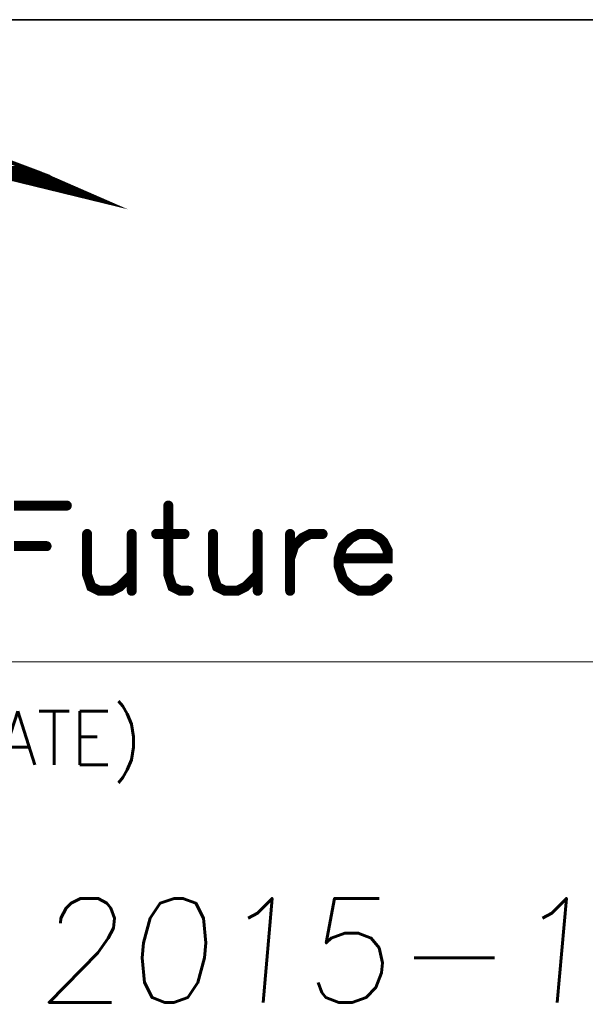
# Model space of a CAD drawing. Header units: millimetres. Extents: x 4497 to 11741, y 5958 to 12619.
# Tile 247 of 256: x 5064 to 5081, y 11242 to 11272. Entities that reach past the tile are written whole.
import ezdxf
from ezdxf.enums import TextEntityAlignment as Align

# ---------------------------------------------------------------- set-up
doc = ezdxf.new("R2010")
doc.units = ezdxf.units.MM
doc.header["$LTSCALE"] = 0.8
doc.layers.get('0').update_dxf_attribs({"linetype": 'CONTINUOUS', "lineweight": 0})
doc.layers.add('2', color=3, linetype='CONTINUOUS', lineweight=0)
doc.styles.get("Standard").update_dxf_attribs({"font": 'romans.shx', "width": 0.8, "oblique": 5, "bigfont": 'whgtxt.shx'})

# ---------------------------------------------------------------- blocks, each defined once
blk = doc.blocks.new('SMOOTH_0$064516')
at = {"const_width": 0.0323}
blk.add_lwpolyline([(-0.0161, 0, 1), (0.0161, 0, 1)], format="xyb", close=True, dxfattribs=at)
blk = doc.blocks.new('SMOOTH_0$0254')
at = {"const_width": 0.0127}
blk.add_lwpolyline([(-0.00635, 0, 1), (0.00635, 0, 1)], format="xyb", close=True, dxfattribs=at)
blk = doc.blocks.new('logo')
at = {"color": 7}
for points, const_width in [([(-3406.679, 5342.707), (-3400.866, 5340.526), (-3395.172, 5338.044), (-3404.927, 5340.423)], 0.338), ([(-3402.333, 5340.982), (-3406.981, 5340.982)], 0.338), ([(-3401.995, 5340.813), (-3406.136, 5340.813)], 0.338), ([(-3403.516, 5340.305), (-3400.642, 5340.305)], 0.338), ([(-3400.304, 5340.136), (-3403.009, 5340.136)], 0.338), ([(-3402.417, 5340.644), (-3401.403, 5340.643)], 0.338), ([(-3399.797, 5339.967), (-3402.417, 5339.967)], 0.338), ([(-3399.29, 5339.798), (-3401.826, 5339.798)], 0.338), ([(-3399.121, 5339.629), (-3401.15, 5339.629)], 0.338), ([(-3398.783, 5339.46), (-3400.389, 5339.46)], 0.338), ([(-3398.276, 5339.291), (-3399.544, 5339.291)], 0.338), ([(-3398.952, 5339.122), (-3397.769, 5339.122)], 0.338), ([(-3398.445, 5338.953), (-3397.431, 5338.953)], 0.338), ([(-3397.6, 5338.784), (-3397.093, 5338.784)], 0.338), ([(-3403.107, 5311.965), (-3398.573, 5311.965)], 0.859), ([(-3389.848, 5311.965), (-3389.848, 5306.032), (-3389.505, 5304.993), (-3388.801, 5304.641), (-3388.105, 5304.641)], 0.859), ([(-3396.83, 5309.527), (-3396.83, 5306.032), (-3396.478, 5304.993), (-3395.782, 5304.641), (-3394.734, 5304.641), (-3394.039, 5304.993), (-3392.991, 5306.032)], 0.859), ([(-3392.991, 5309.527), (-3392.991, 5304.641)], 0.859), ([(-3390.896, 5309.527), (-3388.457, 5309.527)], 0.859), ([(-3386.01, 5309.527), (-3386.01, 5306.032), (-3385.667, 5304.993), (-3384.962, 5304.641), (-3383.923, 5304.641), (-3383.219, 5304.993), (-3382.172, 5306.032)], 0.859), ([(-3382.172, 5309.527), (-3382.172, 5304.641)], 0.859), ([(-3379.381, 5307.431), (-3379.037, 5308.479), (-3378.342, 5309.175), (-3377.638, 5309.527), (-3376.59, 5309.527)], 0.859), ([(-3379.381, 5309.527), (-3379.381, 5304.641)], 0.859), ([(-3375.199, 5307.431), (-3371.008, 5307.431), (-3371.008, 5308.127), (-3371.36, 5308.823), (-3371.713, 5309.175), (-3372.408, 5309.527), (-3373.456, 5309.527), (-3374.151, 5309.175), (-3374.847, 5308.479), (-3375.199, 5307.431), (-3375.199, 5306.736), (-3374.847, 5305.688), (-3374.151, 5304.993), (-3373.456, 5304.641), (-3372.408, 5304.641), (-3371.713, 5304.993), (-3371.008, 5305.688)], 0.859), ([(-3403.107, 5308.479), (-3400.316, 5308.479)], 0.859)]:
    blk.add_lwpolyline(points, dxfattribs=dict(at, const_width=const_width))
at = {"color": 7, "const_width": 0.338}
for points in [[(-3405.382, 5340.517), (-3414.785, 5342.295), (-3405.603, 5342.295), (-3400.866, 5340.517)], [(-3404.927, 5340.432), (-3405.382, 5340.517), (-3400.866, 5340.517), (-3400.669, 5340.432)], [(-3395.275, 5338.079), (-3404.919, 5340.432), (-3400.669, 5340.432), (-3395.275, 5338.079)]]:
    blk.add_lwpolyline(points, close=True, dxfattribs=at)
at = {"color": 7, "xscale": 13.31, "yscale": 13.31, "zscale": 13.31}
for name, p in [('SMOOTH_0$0254', (-3402.333, 5340.982)), ('SMOOTH_0$0254', (-3401.995, 5340.813)), ('SMOOTH_0$0254', (-3402.417, 5340.644)), ('SMOOTH_0$0254', (-3402.417, 5339.967)), ('SMOOTH_0$0254', (-3401.403, 5340.643)), ('SMOOTH_0$0254', (-3400.866, 5340.526)), ('SMOOTH_0$0254', (-3400.866, 5340.517)), ('SMOOTH_0$0254', (-3400.866, 5340.517)), ('SMOOTH_0$0254', (-3400.669, 5340.432)), ('SMOOTH_0$0254', (-3400.669, 5340.432)), ('SMOOTH_0$0254', (-3400.642, 5340.305)), ('SMOOTH_0$0254', (-3400.304, 5340.136)), ('SMOOTH_0$0254', (-3399.797, 5339.967)), ('SMOOTH_0$0254', (-3401.826, 5339.798)), ('SMOOTH_0$0254', (-3401.15, 5339.629)), ('SMOOTH_0$0254', (-3400.389, 5339.46)), ('SMOOTH_0$0254', (-3399.544, 5339.291)), ('SMOOTH_0$0254', (-3399.29, 5339.798)), ('SMOOTH_0$0254', (-3399.121, 5339.629)), ('SMOOTH_0$0254', (-3398.952, 5339.122)), ('SMOOTH_0$0254', (-3398.783, 5339.46)), ('SMOOTH_0$0254', (-3398.276, 5339.291)), ('SMOOTH_0$0254', (-3397.769, 5339.122)), ('SMOOTH_0$0254', (-3398.445, 5338.953)), ('SMOOTH_0$0254', (-3397.6, 5338.784)), ('SMOOTH_0$0254', (-3397.431, 5338.953)), ('SMOOTH_0$0254', (-3397.093, 5338.784)), ('SMOOTH_0$0254', (-3395.275, 5338.079)), ('SMOOTH_0$0254', (-3395.275, 5338.079)), ('SMOOTH_0$0254', (-3395.172, 5338.044)), ('SMOOTH_0$064516', (-3398.573, 5311.965)), ('SMOOTH_0$064516', (-3389.848, 5311.965)), ('SMOOTH_0$064516', (-3396.83, 5309.527)), ('SMOOTH_0$064516', (-3392.991, 5309.527)), ('SMOOTH_0$064516', (-3390.896, 5309.527)), ('SMOOTH_0$064516', (-3388.457, 5309.527)), ('SMOOTH_0$064516', (-3386.01, 5309.527)), ('SMOOTH_0$064516', (-3382.172, 5309.527)), ('SMOOTH_0$064516', (-3379.381, 5309.527)), ('SMOOTH_0$064516', (-3378.342, 5309.175)), ('SMOOTH_0$064516', (-3377.638, 5309.527)), ('SMOOTH_0$064516', (-3376.59, 5309.527)), ('SMOOTH_0$064516', (-3374.151, 5309.175)), ('SMOOTH_0$064516', (-3373.456, 5309.527)), ('SMOOTH_0$064516', (-3372.408, 5309.527)), ('SMOOTH_0$064516', (-3371.713, 5309.175)), ('SMOOTH_0$064516', (-3400.316, 5308.479)), ('SMOOTH_0$064516', (-3379.037, 5308.479)), ('SMOOTH_0$064516', (-3374.847, 5308.479)), ('SMOOTH_0$064516', (-3371.36, 5308.823)), ('SMOOTH_0$064516', (-3371.008, 5308.127)), ('SMOOTH_0$064516', (-3379.381, 5307.431)), ('SMOOTH_0$064516', (-3375.199, 5307.431)), ('SMOOTH_0$064516', (-3375.199, 5307.431)), ('SMOOTH_0$064516', (-3375.199, 5306.736)), ('SMOOTH_0$064516', (-3371.008, 5307.431)), ('SMOOTH_0$064516', (-3396.83, 5306.032)), ('SMOOTH_0$064516', (-3392.991, 5306.032)), ('SMOOTH_0$064516', (-3389.848, 5306.032)), ('SMOOTH_0$064516', (-3386.01, 5306.032)), ('SMOOTH_0$064516', (-3382.172, 5306.032)), ('SMOOTH_0$064516', (-3396.478, 5304.993)), ('SMOOTH_0$064516', (-3394.039, 5304.993)), ('SMOOTH_0$064516', (-3389.505, 5304.993)), ('SMOOTH_0$064516', (-3385.667, 5304.993)), ('SMOOTH_0$064516', (-3383.219, 5304.993)), ('SMOOTH_0$064516', (-3374.847, 5305.688)), ('SMOOTH_0$064516', (-3374.151, 5304.993)), ('SMOOTH_0$064516', (-3371.713, 5304.993)), ('SMOOTH_0$064516', (-3371.008, 5305.688)), ('SMOOTH_0$064516', (-3395.782, 5304.641)), ('SMOOTH_0$064516', (-3394.734, 5304.641)), ('SMOOTH_0$064516', (-3392.991, 5304.641)), ('SMOOTH_0$064516', (-3388.801, 5304.641)), ('SMOOTH_0$064516', (-3388.105, 5304.641)), ('SMOOTH_0$064516', (-3384.962, 5304.641)), ('SMOOTH_0$064516', (-3383.923, 5304.641)), ('SMOOTH_0$064516', (-3382.172, 5304.641)), ('SMOOTH_0$064516', (-3379.381, 5304.641)), ('SMOOTH_0$064516', (-3373.456, 5304.641)), ('SMOOTH_0$064516', (-3372.408, 5304.641))]:
    blk.add_blockref(name, p, dxfattribs=at)

msp = doc.modelspace()

# ---------------------------------------------------------------- linework, layer by layer
at = {"color": 7, "linetype": 'Continuous', "lineweight": 35}
msp.add_line((4996.072, 11272.002), (5102.934, 11272.002), dxfattribs=at)
at = {"color": 7, "linetype": 'Continuous'}
msp.add_line((4996.072, 11252.643), (5102.934, 11252.643), dxfattribs=at)

# ---------------------------------------------------------------- block references
at = {"color": 3, "linetype": 'Continuous', "xscale": 0.350839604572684, "yscale": 0.350839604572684, "zscale": 0.3508396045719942}
msp.add_blockref('logo', (6257.734, 9393.707), dxfattribs=at)

# ---------------------------------------------------------------- texts
at = {"color": 7, "linetype": 'Continuous', "width": 0.933333}
msp.add_text('(DATE)', height=1.6156, dxfattribs=at).set_placement((5061.057, 11251.153), align=Align.TOP_LEFT)
at = {"layer": '2', "oblique": 5}
msp.add_text('2015-12-04', height=3.1377, dxfattribs=at).set_placement((5064.439, 11242.376))

doc.saveas('drawing.dxf')
